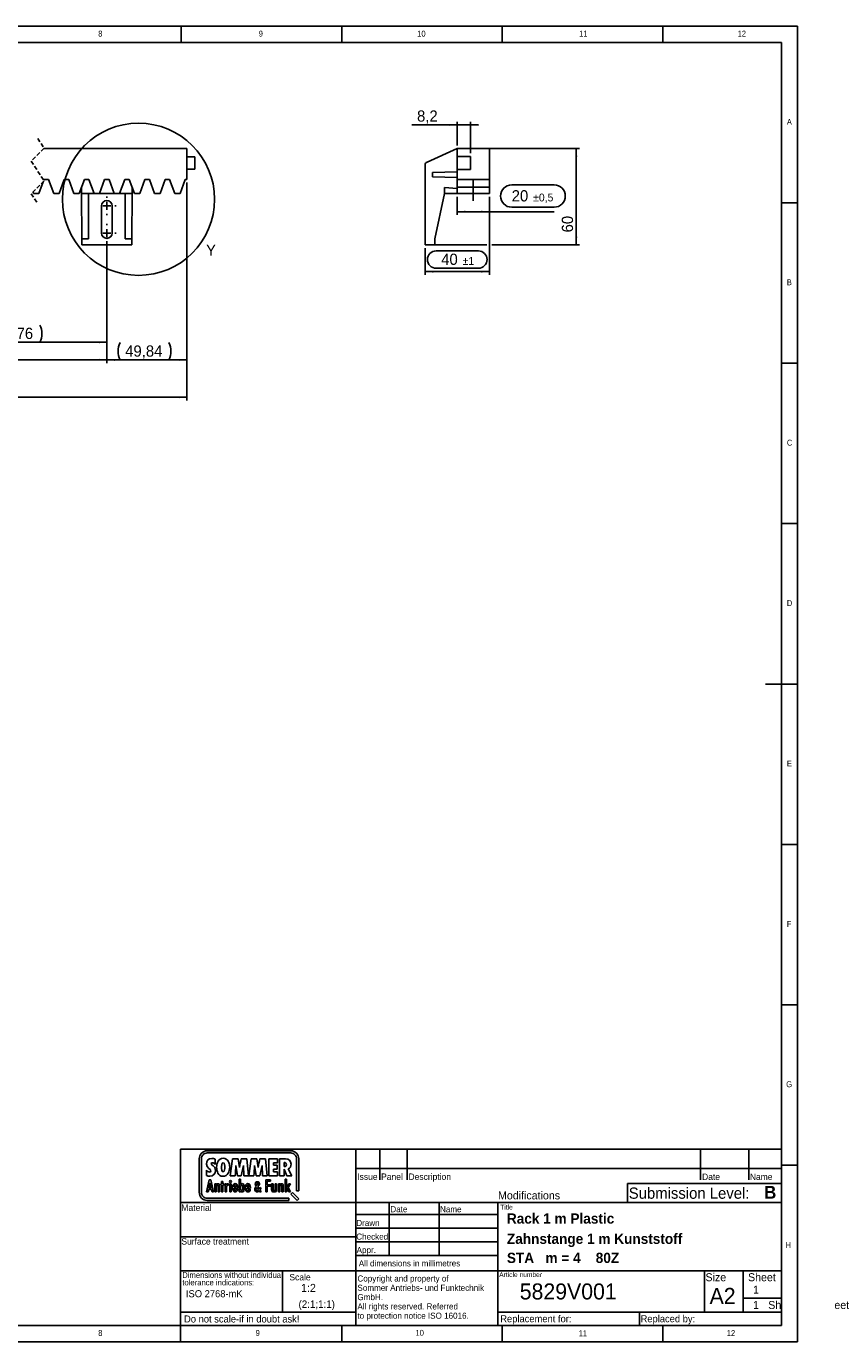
# Model space of a CAD drawing. Extents: x -30 to 603, y 5 to 415.
# Tile 4 of 4: x 349 to 603, y 5 to 415. Entities that reach past the tile are written whole.
import ezdxf

# ---------------------------------------------------------------- set-up
doc = ezdxf.new("R2010")
doc.units = 0
for name, pattern in [('SLD-DURCHGEHEND', [0]), ('SLD-GESTRICHELT', [1.905, 1.27, -0.635]), ('SLD-PUNKTSTRICH', [19.05, 15.24, -1.27, 1.27, -1.27])]:
    doc.linetypes.add(name, pattern=pattern)
doc.layers.get('0').update_dxf_attribs({"linetype": 'CONTINUOUS'})
doc.styles.add('SLDTEXTSTYLE1', font='GOTHIC.TTF', dxfattribs={"width": 0.913})
doc.styles.add('SLDTEXTSTYLE2', font='ARIAL.TTF', dxfattribs={"width": 0.948})
doc.styles.add('SLDTEXTSTYLE3', font='ARIALBD.TTF', dxfattribs={"width": 0.948})
doc.dimstyles.new('SLDDIMSTYLE0', dxfattribs={"dimtxt": 3.5, "dimasz": 2.5, "dimexe": 0, "dimexo": 0.0625, "dimgap": 0.875, "dimtad": 1, "dimlfac": 2, "dimrnd": 1e-09, "dimzin": 12, "dimtxsty": 'SLDTEXTSTYLE2', "dimsah": 1, "dimcen": 0.09, "dimazin": 3, "dimtfac": 1, "dimtofl": 0, "dimtmove": 0, "dimatfit": 3, "dimtolj": 1, "dimtzin": 12})
doc.dimstyles.new('SLDDIMSTYLE1', dxfattribs={"dimtxt": 3.5, "dimasz": 2.5, "dimexe": 0, "dimexo": 0.0625, "dimgap": 0.875, "dimtad": 1, "dimlfac": 2, "dimrnd": 1e-09, "dimzin": 12, "dimtxsty": 'SLDTEXTSTYLE2', "dimsah": 1, "dimcen": 0.09, "dimazin": 3, "dimtol": 1, "dimtm": 1, "dimtfac": 1, "dimtdec": 0, "dimtofl": 0, "dimtmove": 0, "dimatfit": 3, "dimtolj": 1})
doc.dimstyles.new('SLDDIMSTYLE2', dxfattribs={"dimtxt": 3.5, "dimasz": 2.5, "dimexe": 0, "dimexo": 0.0625, "dimgap": 0.875, "dimtad": 1, "dimlfac": 2, "dimrnd": 1e-09, "dimzin": 12, "dimtxsty": 'SLDTEXTSTYLE2', "dimsah": 1, "dimcen": 0.09, "dimazin": 3, "dimtfac": 1, "dimtmove": 0, "dimatfit": 3, "dimtolj": 1, "dimtzin": 12})
doc.dimstyles.new('SLDDIMSTYLE3', dxfattribs={"dimtxt": 3.5, "dimasz": 2.5, "dimexe": 0, "dimexo": 0.0625, "dimgap": 0.875, "dimtad": 1, "dimlfac": 2, "dimrnd": 1e-09, "dimzin": 12, "dimtxsty": 'SLDTEXTSTYLE2', "dimsah": 1, "dimcen": 0.09, "dimazin": 3, "dimtol": 1, "dimtp": 1, "dimtm": 1, "dimtfac": 1, "dimtdec": 1, "dimtofl": 0, "dimtmove": 0, "dimatfit": 3, "dimtolj": 1})
doc.dimstyles.new('SLDDIMSTYLE4', dxfattribs={"dimtxt": 3.5, "dimasz": 2.5, "dimexe": 0, "dimexo": 0.0625, "dimgap": 0.875, "dimtad": 1, "dimlfac": 2, "dimrnd": 1e-09, "dimzin": 12, "dimtxsty": 'SLDTEXTSTYLE2', "dimsah": 1, "dimcen": 0.09, "dimazin": 3, "dimtol": 1, "dimtp": 0.5, "dimtm": 0.5, "dimtfac": 1, "dimtdec": 1, "dimtofl": 0, "dimtmove": 0, "dimatfit": 3, "dimtolj": 1})

# ---------------------------------------------------------------- blocks, each defined once
blk = doc.blocks.new('LOGO_SOMMER')
at = {"color": 7, "linetype": 'SLD-DURCHGEHEND'}
for p, q in [((4.195835, 0), (-4.195835, 0)), ((-5.000005, -0.8204), (-5.000005, -4.17961)), ((-4.779705, -4.17961), (-4.779705, -0.8204)), ((-4.195835, -0.22029), (4.195835, -0.22029)), ((-3.404655, -0.84922), (-3.404655, -1.37862)), ((-1.878455, -2.53293), (-1.672575, -0.79524)), ((-1.672575, -0.79524), (-1.076011, -0.79524)), ((-1.076011, -0.79524), (-0.949565, -1.66776)), ((-0.785345, -0.79524), (-0.204475, -0.79524)), ((-0.204475, -0.79524), (-0.045165, -2.53293)), ((-0.004755, -2.53293), (0.202355, -0.79551)), ((0.202355, -0.79551), (0.795475, -0.79551)), ((0.795475, -0.79551), (0.925375, -1.66804)), ((1.089585, -0.79551), (1.670455, -0.79551)), ((1.670455, -0.79551), (1.829765, -2.5332)), ((1.986335, -2.53293), (1.986335, -0.79524)), ((1.986335, -0.79524), (2.868675, -0.79524)), ((2.456915, -1.20209), (2.456915, -1.45208)), ((2.868675, -1.20209), (2.456915, -1.20209)), ((2.868675, -0.79524), (2.868675, -1.20209)), ((3.066415, -2.53048), (3.066415, -0.79524)), ((3.066415, -0.79524), (3.671785, -0.79524)), ((3.524725, -1.17023), (3.524725, -1.59668)), ((4.779705, -0.8204), (4.779705, -4.02195)), ((4.999995, -4.02195), (4.999995, -0.8204)), ((-4.262475, -2.48888), (-4.262475, -1.95703)), ((-4.262475, -1.95703), (-4.261041, -1.95703)), ((-1.376015, -2.53293), (-1.878455, -2.53293)), ((-1.157885, -2.53293), (-1.317195, -1.46924)), ((-0.777995, -2.53293), (-1.157885, -2.53293)), ((-0.567215, -1.47904), (-0.777995, -2.53293)), ((-0.532905, -2.53293), (-0.567215, -1.47904)), ((-0.045165, -2.53293), (-0.532905, -2.53293)), ((0.497685, -2.53293), (-0.004755, -2.53293)), ((0.717045, -2.5332), (0.557735, -1.46951)), ((1.096935, -2.5332), (0.717045, -2.5332)), ((1.307715, -1.47932), (1.096935, -2.5332)), ((1.342035, -2.5332), (1.307715, -1.47932)), ((1.829765, -2.5332), (1.342035, -2.5332)), ((2.861315, -2.53293), (1.986335, -2.53293)), ((2.454465, -1.84178), (2.454465, -2.12363)), ((2.819655, -1.84178), (2.454465, -1.84178)), ((2.454465, -2.12363), (2.861315, -2.12363)), ((2.456915, -1.45208), (2.819655, -1.45208)), ((2.819655, -1.45208), (2.819655, -1.84178)), ((2.861315, -2.12363), (2.861315, -2.53293)), ((3.527185, -2.53048), (3.066415, -2.53048)), ((3.524725, -1.59668), (3.529635, -1.59668)), ((3.527185, -1.84178), (3.527185, -2.53048)), ((4.301675, -2.53293), (3.794335, -2.53293)), ((3.951185, -1.80256), (4.301675, -2.53293)), ((-4.268855, -4.12656), (-3.986155, -2.9285)), ((-4.048795, -3.89132), (-4.104655, -4.12656)), ((-3.772865, -3.89132), (-4.048795, -3.89132)), ((-3.909985, -3.23768), (-4.018315, -3.75689)), ((-4.018315, -3.75689), (-3.801645, -3.75689)), ((-3.986155, -2.9285), (-3.833805, -2.9285)), ((-3.801645, -3.75689), (-3.909985, -3.23768)), ((-3.833805, -2.9285), (-3.551105, -4.12656)), ((-3.715315, -4.12656), (-3.772865, -3.89132)), ((-3.444455, -3.32169), (-3.297185, -3.32169)), ((-3.444455, -4.12656), (-3.444455, -3.32169)), ((-3.297185, -3.32169), (-3.297185, -3.40235)), ((-3.295495, -3.56702), (-3.295495, -4.12656)), ((-3.099135, -4.12656), (-3.099135, -3.5855)), ((-2.950165, -3.51324), (-2.950165, -4.12656)), ((-2.841835, -3.32169), (-2.760575, -3.32169)), ((-2.841835, -3.43091), (-2.841835, -3.32169)), ((-2.760575, -3.43091), (-2.841835, -3.43091)), ((-2.760575, -3.10325), (-2.611615, -3.10325)), ((-2.760575, -3.32169), (-2.760575, -3.10325)), ((-2.760575, -4.12656), (-2.760575, -3.43091)), ((-2.611615, -3.10325), (-2.611615, -3.32169)), ((-2.611615, -3.32169), (-2.499885, -3.32169)), ((-2.611615, -3.43091), (-2.611615, -4.12656)), ((-2.499885, -3.43091), (-2.611615, -3.43091)), ((-2.499885, -3.32169), (-2.499885, -3.43091)), ((-2.396625, -3.32169), (-2.252745, -3.32169)), ((-2.396625, -4.12656), (-2.396625, -3.32169)), ((-2.252745, -3.32169), (-2.252745, -3.43931)), ((-2.249355, -3.64095), (-2.249355, -4.12656)), ((-2.056375, -3.46283), (-2.081775, -3.46283)), ((-2.056375, -3.30657), (-2.056375, -3.46283)), ((-1.937875, -3.32169), (-1.788915, -3.32169)), ((-1.937875, -4.12656), (-1.937875, -3.32169)), ((-1.788915, -3.32169), (-1.788915, -4.12656)), ((-1.502845, -3.63591), (-1.276005, -3.63591)), ((-1.502845, -3.75185), (-1.502845, -3.77538)), ((-1.132115, -3.75185), (-1.502845, -3.75185)), ((-1.277695, -3.85771), (-1.140585, -3.85771)), ((-1.276005, -3.63591), (-1.276005, -3.61575)), ((-1.140585, -3.85771), (-1.140585, -3.86779)), ((-1.132115, -3.7048), (-1.132115, -3.75185)), ((-0.996685, -2.85456), (-0.847725, -2.85456)), ((-0.996685, -4.12656), (-0.996685, -2.85456)), ((-0.847725, -2.85456), (-0.847725, -3.40066)), ((-0.228165, -3.63591), (-0.001325, -3.63591)), ((-0.228165, -3.75185), (-0.228165, -3.77538)), ((0.142565, -3.75185), (-0.228165, -3.75185)), ((-0.003015, -3.85771), (0.134095, -3.85771)), ((-0.001325, -3.63591), (-0.001325, -3.61575)), ((0.134095, -3.85771), (0.134095, -3.86779)), ((0.142565, -3.7048), (0.142565, -3.75185)), ((0.940305, -3.93635), (0.784125, -3.68409)), ((0.879255, -3.59531), (1.029745, -3.8377)), ((1.029745, -3.8377), (1.124865, -3.70805)), ((1.218575, -3.77429), (1.095055, -3.94199)), ((1.095055, -3.94199), (1.208635, -4.1266)), ((1.124865, -3.70805), (1.218575, -3.77429)), ((1.677755, -2.9285), (2.172045, -2.9285)), ((1.677755, -4.12656), (1.677755, -2.9285)), ((1.840265, -3.073), (1.840265, -3.43091)), ((2.172045, -3.073), (1.840265, -3.073)), ((1.840265, -3.43091), (2.144965, -3.43091)), ((1.840265, -3.57374), (1.840265, -4.12656)), ((2.144965, -3.57374), (1.840265, -3.57374)), ((2.144965, -3.43091), (2.144965, -3.57374)), ((2.172045, -2.9285), (2.172045, -3.073)), ((2.277005, -3.32169), (2.425965, -3.32169)), ((2.277005, -3.88964), (2.277005, -3.32169)), ((2.425965, -3.32169), (2.425965, -3.89804)), ((2.622335, -3.32169), (2.772985, -3.32169)), ((2.622335, -3.89804), (2.622335, -3.32169)), ((2.772985, -3.32169), (2.772985, -3.88964)), ((2.955815, -3.32169), (3.103085, -3.32169)), ((2.955815, -4.12656), (2.955815, -3.32169)), ((3.103085, -3.32169), (3.103085, -3.40235)), ((3.104775, -3.56702), (3.104775, -4.12656)), ((3.301135, -4.12656), (3.301135, -3.5855)), ((3.450105, -3.51324), (3.450105, -4.12656)), ((3.636305, -2.85456), (3.785275, -2.85456)), ((3.636305, -4.12656), (3.636305, -2.85456)), ((3.785275, -2.85456), (3.785275, -3.67959)), ((3.785275, -3.67959), (4.000255, -3.32169)), ((3.785275, -3.70312), (3.785275, -4.12656)), ((4.008725, -4.12656), (3.785275, -3.70312)), ((4.159385, -3.32169), (3.935935, -3.69136)), ((3.935935, -3.69136), (4.169535, -4.12656)), ((4.000255, -3.32169), (4.159385, -3.32169)), ((-4.104655, -4.12656), (-4.268855, -4.12656)), ((4.012505, -4.77972), (-4.195835, -4.77972)), ((-4.195835, -5.00001), (4.012505, -5.00001)), ((-3.551105, -4.12656), (-3.715315, -4.12656)), ((-3.295495, -4.12656), (-3.444455, -4.12656)), ((-2.950165, -4.12656), (-3.099135, -4.12656)), ((-2.611615, -4.12656), (-2.760575, -4.12656)), ((-2.249355, -4.12656), (-2.396625, -4.12656)), ((-1.788915, -4.12656), (-1.937875, -4.12656)), ((-0.847725, -4.12656), (-0.996685, -4.12656)), ((-0.847725, -4.04758), (-0.847725, -4.12656)), ((1.055305, -4.1266), (1.002765, -4.04205)), ((1.208635, -4.1266), (1.055305, -4.1266)), ((1.840265, -4.12656), (1.677755, -4.12656)), ((3.104775, -4.12656), (2.955815, -4.12656)), ((3.450105, -4.12656), (3.301135, -4.12656)), ((3.785275, -4.12656), (3.636305, -4.12656)), ((4.169535, -4.12656), (4.008725, -4.12656)), ((4.012505, -5.00001), (4.012505, -4.77972)), ((4.367475, -4.20337), (4.213635, -4.35722)), ((4.213635, -4.35722), (4.846195, -5.00004)), ((5.000035, -4.8462), (4.367475, -4.20337)), ((4.779705, -4.02195), (4.999995, -4.02195)), ((4.846195, -5.00004), (5.000035, -4.8462))]:
    blk.add_line(p, q, dxfattribs=at)
at = {"color": 8, "linetype": 'CONTINUOUS'}
for points in [[(-4.764725, -0.24219), (-4.618705, -0.09276), (-4.417305, 0), (-4.195835, 0)], [(4.195835, 0), (4.417295, 0), (4.618705, -0.09276), (4.764725, -0.24219)], [(-5.000005, -0.8204), (-5.000005, -0.59544), (-4.909885, -0.39076), (-4.764725, -0.24219)], [(-4.607245, -0.39536), (-4.713645, -0.50424), (-4.779705, -0.65471), (-4.779705, -0.8204)], [(-4.195835, -0.22029), (-4.356065, -0.22029), (-4.501705, -0.28734), (-4.607245, -0.39536)], [(-3.733075, -0.76834), (-4.076205, -0.76834), (-4.267385, -1.00363), (-4.267385, -1.33451)], [(-3.806605, -1.29529), (-3.806605, -1.23647), (-3.737985, -1.19725), (-3.686515, -1.19725)], [(-3.362995, -1.97664), (-3.362995, -1.50362), (-3.806605, -1.47175), (-3.806605, -1.29529)], [(-3.404655, -0.84922), (-3.492885, -0.79285), (-3.627695, -0.76834), (-3.733075, -0.76834)], [(-3.686515, -1.19725), (-3.563965, -1.19725), (-3.475735, -1.29284), (-3.404655, -1.37862)], [(-2.595445, -0.75609), (-3.075825, -0.75609), (-3.252285, -1.24382), (-3.252285, -1.65067)], [(-2.774355, -1.68989), (-2.774355, -1.57715), (-2.754755, -1.20216), (-2.595445, -1.20216)], [(-1.938595, -1.65802), (-1.938595, -1.24137), (-2.100355, -0.75609), (-2.595445, -0.75609)], [(-2.595445, -1.20216), (-2.438585, -1.20216), (-2.421425, -1.54038), (-2.421425, -1.65067)], [(-0.785345, -0.79524), (-0.849065, -1.08445), (-0.900535, -1.3761), (-0.949565, -1.66776)], [(1.089585, -0.79551), (1.025865, -1.08472), (0.974395, -1.37637), (0.925375, -1.66804)], [(3.524725, -1.17023), (3.532085, -1.17023), (3.539435, -1.17023), (3.546795, -1.17023)], [(3.546795, -1.17023), (3.659535, -1.16777), (3.752665, -1.26827), (3.752665, -1.3761)], [(4.223245, -1.3614), (4.223245, -1.02072), (4.017365, -0.79524), (3.671785, -0.79524)], [(4.607245, -0.39536), (4.501705, -0.28734), (4.356065, -0.22029), (4.195835, -0.22029)], [(4.779705, -0.8204), (4.779705, -0.65471), (4.713645, -0.50424), (4.607245, -0.39536)], [(4.764725, -0.24219), (4.909885, -0.39076), (4.999995, -0.59544), (4.999995, -0.8204)], [(-4.267385, -1.33451), (-4.267385, -1.75851), (-3.826215, -1.83694), (-3.826215, -2.02811)], [(-4.262475, -2.48888), (-4.149735, -2.5281), (-4.051695, -2.56241), (-3.931605, -2.56241)], [(-3.958738, -2.145913), (-4.066574, -2.144983), (-4.202953, -2.043324), (-4.261041, -1.95703)], [(-3.826215, -2.02811), (-3.824826, -2.099176), (-3.89503, -2.144667), (-3.958738, -2.145913)], [(-3.931605, -2.56241), (-3.583575, -2.56241), (-3.362995, -2.31977), (-3.362995, -1.97664)], [(-3.252285, -1.65067), (-3.252285, -2.05997), (-3.107685, -2.55996), (-2.612595, -2.55996)], [(-2.602795, -2.11635), (-2.747395, -2.11635), (-2.774355, -1.79282), (-2.774355, -1.68989)], [(-2.612595, -2.55996), (-2.137125, -2.55996), (-1.938595, -2.06488), (-1.938595, -1.65802)], [(-2.421425, -1.65067), (-2.421425, -1.77076), (-2.431225, -2.11635), (-2.602795, -2.11635)], [(-1.376015, -2.53293), (-1.351505, -2.18), (-1.324555, -1.82217), (-1.317195, -1.46924)], [(0.497685, -2.53293), (0.522185, -2.18), (0.550385, -1.82244), (0.557735, -1.46951)], [(3.527185, -1.84178), (3.639925, -2.06236), (3.706095, -2.30255), (3.794335, -2.53293)], [(3.752665, -1.3761), (3.752665, -1.5109), (3.661985, -1.59668), (3.529635, -1.59668)], [(3.951185, -1.80256), (4.142365, -1.80256), (4.223245, -1.51336), (4.223245, -1.3614)], [(-3.126215, -3.31329), (-3.202395, -3.31329), (-3.258255, -3.34353), (-3.297185, -3.40235)], [(-3.295495, -3.56702), (-3.295495, -3.48636), (-3.261645, -3.44435), (-3.195625, -3.44435)], [(-3.195625, -3.44435), (-3.116055, -3.44435), (-3.099135, -3.48972), (-3.099135, -3.5855)], [(-2.950165, -3.51324), (-2.950165, -3.37882), (-3.006025, -3.31329), (-3.126215, -3.31329)], [(-2.056375, -3.30657), (-2.146095, -3.31161), (-2.210425, -3.35026), (-2.252745, -3.43931)], [(-2.249355, -3.64095), (-2.249355, -3.51829), (-2.196875, -3.46283), (-2.081775, -3.46283)], [(-1.863395, -2.98563), (-1.917565, -2.98563), (-1.958195, -3.02763), (-1.958195, -3.08141)], [(-1.958195, -3.08141), (-1.958195, -3.13517), (-1.917565, -3.1755), (-1.863395, -3.1755)], [(-1.768595, -3.08141), (-1.768595, -3.02763), (-1.810915, -2.98563), (-1.863395, -2.98563)], [(-1.863395, -3.1755), (-1.810915, -3.1755), (-1.768595, -3.1335), (-1.768595, -3.08141)], [(-1.389425, -3.30657), (-1.560395, -3.30657), (-1.643345, -3.44267), (-1.643345, -3.71992)], [(-1.643345, -3.71992), (-1.643345, -4.00726), (-1.567165, -4.14196), (-1.380955, -4.14196)], [(-1.502845, -3.63591), (-1.502845, -3.49812), (-1.462215, -3.42755), (-1.387735, -3.42755)], [(-1.382655, -4.01566), (-1.468985, -4.01566), (-1.502845, -3.93836), (-1.502845, -3.77538)], [(-1.132115, -3.7048), (-1.132115, -3.42923), (-1.203215, -3.30657), (-1.389425, -3.30657)], [(-1.387735, -3.42755), (-1.306475, -3.42755), (-1.276005, -3.48804), (-1.276005, -3.61575)], [(-1.277695, -3.85771), (-1.281085, -3.96357), (-1.314935, -4.01566), (-1.382655, -4.01566)], [(-1.380955, -4.14196), (-1.233685, -4.14196), (-1.140585, -4.03919), (-1.140585, -3.86779)], [(-0.852795, -3.72496), (-0.852795, -3.53845), (-0.829095, -3.44603), (-0.741075, -3.44603)], [(-0.741075, -4.0039), (-0.829095, -4.0039), (-0.852795, -3.91148), (-0.852795, -3.72496)], [(-0.686905, -3.30825), (-0.756315, -3.30825), (-0.807095, -3.33681), (-0.847725, -3.40066)], [(-0.741075, -3.44603), (-0.653045, -3.44603), (-0.629355, -3.53677), (-0.629355, -3.72496)], [(-0.629355, -3.72496), (-0.629355, -3.91316), (-0.653045, -4.0039), (-0.741075, -4.0039)], [(-0.478695, -3.72496), (-0.478695, -3.44603), (-0.541325, -3.30825), (-0.686905, -3.30825)], [(-0.686905, -4.14196), (-0.541325, -4.14196), (-0.478695, -4.0039), (-0.478695, -3.72496)], [(-0.114745, -3.30657), (-0.285715, -3.30657), (-0.368665, -3.44267), (-0.368665, -3.71992)], [(-0.368665, -3.71992), (-0.368665, -4.00726), (-0.292485, -4.14196), (-0.106275, -4.14196)], [(-0.228165, -3.63591), (-0.228165, -3.49812), (-0.187535, -3.42755), (-0.113055, -3.42755)], [(-0.107975, -4.01566), (-0.194305, -4.01566), (-0.228165, -3.93836), (-0.228165, -3.77538)], [(0.142565, -3.7048), (0.142565, -3.42923), (0.071465, -3.30657), (-0.114745, -3.30657)], [(-0.113055, -3.42755), (-0.031795, -3.42755), (-0.001325, -3.48804), (-0.001325, -3.61575)], [(-0.003015, -3.85771), (-0.006405, -3.96357), (-0.040255, -4.01566), (-0.107975, -4.01566)], [(-0.106275, -4.14196), (0.040995, -4.14196), (0.134095, -4.03919), (0.134095, -3.86779)], [(0.721665, -3.5798), (0.623695, -3.67845), (0.575425, -3.76724), (0.575425, -3.86589)], [(0.575425, -3.86589), (0.575425, -4.02373), (0.673385, -4.13812), (0.805425, -4.13812)], [(0.842335, -3.10769), (0.715985, -3.10769), (0.635055, -3.19225), (0.635055, -3.31768)], [(0.635055, -3.31768), (0.635055, -3.39237), (0.662035, -3.48397), (0.721665, -3.5798)], [(0.700365, -3.86166), (0.700365, -3.80106), (0.727335, -3.74469), (0.784125, -3.68409)], [(0.821045, -4.01245), (0.752895, -4.01245), (0.700365, -3.95186), (0.700365, -3.86166)], [(0.758575, -3.31486), (0.758575, -3.25144), (0.792645, -3.2148), (0.845175, -3.2148)], [(0.816785, -3.49384), (0.781295, -3.42619), (0.758575, -3.37123), (0.758575, -3.31486)], [(0.930365, -3.30217), (0.930365, -3.36418), (0.892025, -3.42196), (0.816785, -3.49384)], [(0.940305, -3.93635), (0.901965, -3.98709), (0.863635, -4.01245), (0.821045, -4.01245)], [(1.053885, -3.30781), (1.053885, -3.19507), (0.963015, -3.10769), (0.842335, -3.10769)], [(0.845175, -3.2148), (0.896285, -3.2148), (0.930365, -3.24862), (0.930365, -3.30217)], [(0.879255, -3.59531), (0.994255, -3.49102), (1.053885, -3.39941), (1.053885, -3.30781)], [(2.277005, -3.88964), (2.277005, -4.06607), (2.349795, -4.14196), (2.524155, -4.14196)], [(2.524155, -4.01062), (2.459825, -4.01062), (2.425965, -3.97197), (2.425965, -3.89804)], [(2.524155, -4.14196), (2.698505, -4.14196), (2.772985, -4.06607), (2.772985, -3.88964)], [(2.622335, -3.89804), (2.622335, -3.97197), (2.588475, -4.01062), (2.524155, -4.01062)], [(3.274055, -3.31329), (3.197875, -3.31329), (3.142015, -3.34353), (3.103085, -3.40235)], [(3.104775, -3.56702), (3.104775, -3.48636), (3.138625, -3.44435), (3.204645, -3.44435)], [(3.204645, -3.44435), (3.284215, -3.44435), (3.301135, -3.48972), (3.301135, -3.5855)], [(3.450105, -3.51324), (3.450105, -3.37882), (3.394245, -3.31329), (3.274055, -3.31329)], [(-4.764725, -4.75781), (-4.909885, -4.60925), (-5.000005, -4.40457), (-5.000005, -4.17961)], [(-4.779705, -4.17961), (-4.779705, -4.3453), (-4.713645, -4.49577), (-4.607245, -4.60465)], [(-4.195835, -5.00001), (-4.417305, -5.00001), (-4.618705, -4.90725), (-4.764725, -4.75781)], [(-4.607245, -4.60465), (-4.501705, -4.71267), (-4.356065, -4.77972), (-4.195835, -4.77972)], [(-0.847725, -4.04758), (-0.807095, -4.11144), (-0.756315, -4.14196), (-0.686905, -4.14196)], [(0.805425, -4.13812), (0.876405, -4.13812), (0.940305, -4.10687), (1.002765, -4.04205)]]:
    blk.add_open_spline(points, degree=3, dxfattribs=at)
blk = doc.blocks.new('BLOCK1')
at = {"color": 7, "linetype": 'CONTINUOUS'}
blk.add_blockref('LOGO_SOMMER', (-0.000015, 2.50002), dxfattribs=at)
blk = doc.blocks.new('BLOCK-LOGO_SOMMER2')
at = {"color": 7, "linetype": 'CONTINUOUS'}
blk.add_blockref('BLOCK1', (-1.24292, 2.01016), dxfattribs=at)
blk = doc.blocks.new('SOMMER_LOGO3')
at = {"color": 7, "linetype": 'CONTINUOUS', "xscale": 3.1, "yscale": 3.1, "zscale": 3.1}
blk.add_blockref('BLOCK-LOGO_SOMMER2', (12.71, -39.15), dxfattribs=at)
blk = doc.blocks.new('SW_NOTE_0')
at = {"color": 0, "linetype": 'CONTINUOUS', "char_height": 1.8, "attachment_point": 1, "style": 'SLDTEXTSTYLE2'}
for s, insert in [('tolerance indications:', (0, 0)), ('Dimensions without individual', (0, 2.32))]:
    blk.add_mtext(s, dxfattribs=dict(at, insert=insert))
blk = doc.blocks.new('SW_NOTE_0_1')
at = {"color": 0, "linetype": 'CONTINUOUS', "char_height": 1.9, "attachment_point": 1, "style": 'SLDTEXTSTYLE2'}
for s, insert in [('Copyright and property of', (0, 2.45)), ('Sommer Antriebs- und Funktechnik', (0, -0.45)), ('GmbH.', (0, -3.35)), ('All rights reserved. Referred', (0, -6.25)), ('to protection notice ISO 16016. ', (0, -9.15))]:
    blk.add_mtext(s, dxfattribs=dict(at, insert=insert))
blk = doc.blocks.new('_D_5')
at = {"color": 7, "linetype": 'SLD-DURCHGEHEND'}
for p, q in [((50.44, 366.29), (50.44, 310.06)), ((373.86, 347.54), (373.86, 310.06)), ((50.44, 311.06), (373.86, 311.06))]:
    blk.add_line(p, q, dxfattribs=at)
for points in [[(50.44, 311.06), (52.94, 310.75), (52.94, 311.37)], [(373.86, 311.06), (371.36, 311.37), (371.36, 310.75)]]:
    blk.add_solid(points, dxfattribs=at)
at = {"color": 7, "linetype": 'SLD-DURCHGEHEND', "insert": (204.8, 315.57), "char_height": 3.5, "attachment_point": 1, "style": 'SLDTEXTSTYLE2'}
blk.add_mtext('967,16', dxfattribs=at)
blk = doc.blocks.new('_D_8')
at = {"color": 7, "linetype": 'SLD-DURCHGEHEND'}
for p, q in [((50.44, 366.29), (50.44, 298.39)), ((398.78, 366.29), (398.78, 298.39)), ((215.29, 308.41), (233.93, 308.41)), ((50.44, 299.39), (398.78, 299.39)), ((215.29, 300.89), (233.93, 300.89))]:
    blk.add_line(p, q, dxfattribs=at)
for centre, start, end in [((215.29, 304.65), 90, 270), ((233.93, 304.65), 270, 90)]:
    blk.add_arc(centre, 3.76, start, end, dxfattribs=at)
for points in [[(50.44, 299.39), (52.94, 299.08), (52.94, 299.7)], [(398.78, 299.39), (396.28, 299.7), (396.28, 299.08)]]:
    blk.add_solid(points, dxfattribs=at)
at = {"color": 7, "linetype": 'SLD-DURCHGEHEND', "attachment_point": 1, "style": 'SLDTEXTSTYLE2'}
for s, insert, char_height in [('0', (230.47, 308.11), 2.45), ('1017', (216.88, 305.4), 3.5), ('1', (230.47, 304.35), 2.45), ('-', (228.93, 304.35), 2.45)]:
    blk.add_mtext(s, dxfattribs=dict(at, insert=insert, char_height=char_height))
blk = doc.blocks.new('_D_14')
at = {"color": 7, "linetype": 'SLD-DURCHGEHEND'}
for p, q in [((313.97, 346.64), (313.97, 315.52)), ((373.86, 346.64), (373.86, 315.52)), ((373.86, 316.52), (313.97, 316.52))]:
    blk.add_line(p, q, dxfattribs=at)
for centre, start, end in [((340.51, 319.21), 153.4349, 206.5651), ((347.64, 319.21), 333.4349, 26.5651)]:
    blk.add_arc(centre, 6, start, end, dxfattribs=at)
for points in [[(313.97, 316.52), (316.47, 316.21), (316.47, 316.83)], [(373.86, 316.52), (371.36, 316.83), (371.36, 316.21)]]:
    blk.add_solid(points, dxfattribs=at)
at = {"color": 7, "linetype": 'SLD-DURCHGEHEND', "insert": (336.72, 321.04), "char_height": 3.5, "attachment_point": 1, "style": 'SLDTEXTSTYLE2'}
blk.add_mtext('238,76', dxfattribs=at)
blk = doc.blocks.new('_D_15')
at = {"color": 7, "linetype": 'SLD-DURCHGEHEND'}
for p, q in [((398.78, 366.29), (398.78, 310.02)), ((373.86, 346.64), (373.86, 310.02)), ((373.86, 311.02), (398.78, 311.02))]:
    blk.add_line(p, q, dxfattribs=at)
for centre, start, end in [((383.35, 313.71), 153.4349, 206.5651), ((387.81, 313.71), 333.4349, 26.5651)]:
    blk.add_arc(centre, 6, start, end, dxfattribs=at)
for points in [[(373.86, 311.02), (376.36, 310.71), (376.36, 311.33)], [(398.78, 311.02), (396.28, 311.33), (396.28, 310.71)]]:
    blk.add_solid(points, dxfattribs=at)
at = {"color": 7, "linetype": 'SLD-DURCHGEHEND', "insert": (379.56, 315.53), "char_height": 3.5, "attachment_point": 1, "style": 'SLDTEXTSTYLE2'}
blk.add_mtext('49,84', dxfattribs=at)
blk = doc.blocks.new('SW_CENTERMARKSYMBOL_8')
at = {"color": 0, "linetype": 'SLD-DURCHGEHEND'}
for p, q in [((-2.5, 0), (-2.9, 0)), ((0, 0), (-1.25, 0)), ((0, 2.5), (0, 2.9)), ((0, 0), (0, 1.25)), ((0, 0), (0, -1.25)), ((0, 0), (1.25, 0)), ((298.51, 0), (297.26, 0)), ((298.51, 2.5), (298.51, 2.9)), ((298.51, 0), (298.51, 1.25)), ((298.51, 0), (298.51, -1.25)), ((298.51, 0), (299.76, 0)), ((301.01, 0), (301.41, 0)), ((0, -2.5), (0, -2.9)), ((298.51, -2.5), (298.51, -2.9))]:
    blk.add_line(p, q, dxfattribs=at)
blk = doc.blocks.new('SW_CENTERMARKSYMBOL_9')
at = {"color": 0, "linetype": 'SLD-DURCHGEHEND'}
for p, q in [((-2.5, 0), (-2.9, 0)), ((0, 0), (-1.25, 0)), ((0, 2.5), (0, 2.9)), ((0, 0), (0, 1.25)), ((0, 0), (0, -1.25)), ((0, 0), (1.25, 0)), ((298.51, 0), (297.26, 0)), ((298.51, 2.5), (298.51, 2.9)), ((298.51, 0), (298.51, 1.25)), ((298.51, 0), (298.51, -1.25)), ((298.51, 0), (299.76, 0)), ((301.01, 0), (301.41, 0)), ((0, -2.5), (0, -2.9)), ((298.51, -2.5), (298.51, -2.9))]:
    blk.add_line(p, q, dxfattribs=at)
blk = doc.blocks.new('_D_16')
at = {"color": 7, "linetype": 'SLD-DURCHGEHEND'}
for p, q in [((483, 384.27), (468.89, 384.27)), ((483, 377.89), (483, 385.27)), ((483, 384.27), (487.1, 384.27)), ((487.1, 375.47), (487.1, 385.27)), ((487.1, 384.27), (489.6, 384.27))]:
    blk.add_line(p, q, dxfattribs=at)
for points in [[(483, 384.27), (480.5, 384.58), (480.5, 383.96)], [(487.1, 384.27), (489.6, 383.96), (489.6, 384.58)]]:
    blk.add_solid(points, dxfattribs=at)
at = {"color": 7, "linetype": 'SLD-DURCHGEHEND', "insert": (470.47, 388.78), "char_height": 3.5, "attachment_point": 1, "style": 'SLDTEXTSTYLE2'}
blk.add_mtext('8,2', dxfattribs=at)
blk = doc.blocks.new('_D_17')
at = {"color": 7, "linetype": 'SLD-DURCHGEHEND'}
for p, q in [((493, 361.89), (493, 337.54)), ((473, 345.89), (473, 337.54)), ((476.41, 344.99), (489.58, 344.99)), ((473, 338.54), (493, 338.54)), ((476.41, 339.62), (489.58, 339.62))]:
    blk.add_line(p, q, dxfattribs=at)
for centre, start, end in [((476.41, 342.3), 90, 270), ((489.58, 342.3), 270, 90)]:
    blk.add_arc(centre, 2.69, start, end, dxfattribs=at)
for points in [[(473, 338.54), (475.5, 338.23), (475.5, 338.85)], [(493, 338.54), (490.5, 338.85), (490.5, 338.23)]]:
    blk.add_solid(points, dxfattribs=at)
at = {"color": 7, "linetype": 'SLD-DURCHGEHEND', "attachment_point": 1, "style": 'SLDTEXTSTYLE2'}
for s, insert, char_height in [('40', (478, 344.13), 3.5), ('±1', (484.68, 343.08), 2.45)]:
    blk.add_mtext(s, dxfattribs=dict(at, insert=insert, char_height=char_height))
blk = doc.blocks.new('_D_18')
at = {"color": 7, "linetype": 'SLD-DURCHGEHEND'}
for p, q in [((484, 376.89), (486.33, 376.89)), ((487.86, 376.89), (521.07, 376.89)), ((520.07, 376.89), (520.07, 346.89)), ((474, 346.89), (492.23, 346.89)), ((493.76, 346.89), (521.07, 346.89))]:
    blk.add_line(p, q, dxfattribs=at)
for points in [[(520.07, 376.89), (519.76, 374.39), (520.38, 374.39)], [(520.07, 346.89), (520.38, 349.39), (519.76, 349.39)]]:
    blk.add_solid(points, dxfattribs=at)
at = {"color": 7, "linetype": 'SLD-DURCHGEHEND', "insert": (515.56, 350.76), "char_height": 3.5, "attachment_point": 1, "rotation": 90, "style": 'SLDTEXTSTYLE2'}
blk.add_mtext('60', dxfattribs=at)
blk = doc.blocks.new('_D_19')
at = {"color": 7, "linetype": 'SLD-DURCHGEHEND'}
for p, q in [((499.95, 365.58), (513.17, 365.58)), ((483, 361.89), (483, 356.21)), ((493, 361.89), (493, 356.21)), ((483, 357.21), (493, 357.21)), ((493, 357.21), (513.17, 357.21)), ((513.17, 358.61), (499.95, 358.61))]:
    blk.add_line(p, q, dxfattribs=at)
for centre, start, end in [((499.95, 362.1), 90, 270), ((513.17, 362.1), 270, 90)]:
    blk.add_arc(centre, 3.49, start, end, dxfattribs=at)
for points in [[(483, 357.21), (485.5, 356.9), (485.5, 357.52)], [(493, 357.21), (490.5, 357.52), (490.5, 356.9)]]:
    blk.add_solid(points, dxfattribs=at)
at = {"color": 7, "linetype": 'SLD-DURCHGEHEND', "attachment_point": 1, "style": 'SLDTEXTSTYLE2'}
for s, insert, char_height in [('20', (499.95, 363.92), 3.5), ('±0,5', (506.64, 362.87), 2.45)]:
    blk.add_mtext(s, dxfattribs=dict(at, insert=insert, char_height=char_height))

msp = doc.modelspace()

# ---------------------------------------------------------------- linework, layer by layer
at = {"color": 7, "linetype": 'SLD-DURCHGEHEND'}
for p, q in [((589, 415), (5, 415)), ((397, 415), (397, 410)), ((447, 410), (447, 415)), ((497, 415), (497, 410)), ((547, 410), (547, 415)), ((589, 5), (589, 415)), ((584.0035, 410), (10, 410)), ((584.0035, 10), (584.0035, 410)), ((398.7821, 376.893), (354.2395, 376.893)), ((398.7821, 376.893), (398.7821, 367.293)), ((401.2821, 374.268), (398.7821, 374.268)), ((401.2821, 370.518), (401.2821, 374.268)), ((473.5892, 372.7049), (482.9959, 376.893)), ((482.9959, 374.468), (482.9959, 376.893)), ((482.9959, 376.893), (492.9959, 376.893)), ((487.0959, 374.468), (482.9959, 374.468)), ((482.9959, 374.468), (482.9959, 370.318)), ((487.0959, 370.318), (487.0959, 374.468)), ((492.9959, 376.893), (492.9959, 367.293)), ((401.2821, 370.518), (398.7821, 370.518)), ((472.9959, 346.893), (472.9959, 371.7913)), ((475.3064, 369.4417), (482.9959, 369.643)), ((475.3064, 368.0944), (475.3064, 369.4417)), ((487.0959, 370.318), (482.9959, 370.318)), ((482.9959, 367.293), (482.9959, 370.318)), ((354.03, 366.5086), (352.7141, 362.893)), ((354.3156, 367.293), (354.2061, 366.9922)), ((355.71, 367.293), (354.3156, 367.293)), ((357.3115, 362.893), (355.71, 367.293)), ((360.5987, 367.293), (358.9973, 362.893)), ((361.9932, 367.293), (360.5987, 367.293)), ((363.5947, 362.893), (361.9932, 367.293)), ((366.8819, 367.293), (365.2805, 362.893)), ((368.2764, 367.293), (366.8819, 367.293)), ((369.8778, 362.893), (368.2764, 367.293)), ((373.1651, 367.293), (371.5636, 362.893)), ((374.5596, 367.293), (373.1651, 367.293)), ((376.161, 362.893), (374.5596, 367.293)), ((379.4483, 367.293), (377.8468, 362.893)), ((380.8427, 367.293), (379.4483, 367.293)), ((382.4442, 362.893), (380.8427, 367.293)), ((385.7315, 367.293), (384.13, 362.893)), ((387.1259, 367.293), (385.7315, 367.293)), ((388.7274, 362.893), (387.1259, 367.293)), ((392.0147, 367.293), (390.4132, 362.893)), ((393.4091, 367.293), (392.0147, 367.293)), ((395.0106, 362.893), (393.4091, 367.293)), ((398.2979, 367.293), (396.6964, 362.893)), ((398.7821, 367.293), (398.2979, 367.293)), ((475.3064, 368.0944), (482.9959, 367.893)), ((482.9959, 367.293), (492.9959, 367.293)), ((482.9959, 362.893), (482.9959, 367.293)), ((492.9959, 362.893), (492.9959, 367.293)), ((351.0283, 362.893), (350.8645, 363.343)), ((352.7141, 362.893), (351.0283, 362.893)), ((358.9973, 362.893), (357.3115, 362.893)), ((365.2805, 362.893), (363.5947, 362.893)), ((365.9527, 364.74), (365.9527, 362.893)), ((365.9527, 362.893), (368.1098, 362.893)), ((366.0313, 348.7791), (365.9527, 362.893)), ((368.1098, 348.7791), (368.1098, 362.893)), ((368.1098, 362.893), (369.8778, 362.893)), ((371.5636, 362.893), (369.8778, 362.893)), ((371.5636, 362.893), (376.161, 362.893)), ((377.8468, 362.893), (376.161, 362.893)), ((377.8468, 362.893), (379.6098, 362.893)), ((379.6098, 348.7791), (379.6098, 362.893)), ((381.767, 362.893), (379.6098, 362.893)), ((381.6884, 348.7791), (381.767, 362.893)), ((381.767, 362.893), (381.767, 364.7538)), ((384.13, 362.893), (382.4442, 362.893)), ((390.4132, 362.893), (388.7274, 362.893)), ((396.6964, 362.893), (395.0106, 362.893)), ((475.9959, 348.7791), (478.9959, 362.893)), ((478.9959, 364.7469), (478.9959, 362.893)), ((478.9959, 364.7469), (482.9959, 364.4591)), ((478.9959, 362.893), (482.9959, 362.893)), ((482.9959, 362.893), (492.9959, 362.893)), ((372.2098, 350.543), (372.2098, 359.043)), ((375.5098, 359.043), (375.5098, 350.543)), ((584, 360), (589, 360)), ((368.1098, 348.7791), (366.0313, 348.7791)), ((366.0313, 346.893), (366.0313, 348.7791)), ((381.6884, 348.7791), (379.6098, 348.7791)), ((381.6884, 348.7791), (381.6884, 346.893)), ((475.9959, 346.893), (475.9959, 348.7791)), ((381.6884, 346.893), (366.0313, 346.893)), ((475.9959, 346.893), (472.9959, 346.893)), ((589, 310), (584, 310)), ((584, 260), (589, 260)), ((589, 210), (579, 210)), ((584, 160), (589, 160)), ((589, 110), (584, 110)), ((396.8035, 65), (584.0035, 65)), ((396.8035, 65), (396.8035, 10.0966)), ((451.4035, 10), (451.4035, 65)), ((458.9035, 55.4094), (458.9035, 65)), ((467.4035, 55.4094), (467.4035, 65)), ((558.8035, 55.4094), (558.8035, 65)), ((573.8035, 55.4094), (573.8035, 65)), ((584.0035, 59), (451.4035, 59)), ((584, 60), (589, 60)), ((584, 60), (584.0035, 60)), ((584.0035, 54.3466), (536.0035, 54.3466)), ((536.0035, 54.3466), (536.0035, 48.3466)), ((584.0035, 56.3157), (584.0035, 55.4094)), ((584.0035, 48.3466), (396.8035, 48.3466)), ((461.8035, 31.8966), (461.8035, 48.3466)), ((477.4035, 48.3466), (477.4035, 31.8966)), ((495.6035, 48.3466), (495.6035, 10)), ((495.6035, 44.6466), (451.4035, 44.6466)), ((451.4035, 37.7166), (396.8035, 37.7166)), ((495.6035, 40.3966), (451.4035, 40.3966)), ((495.6035, 36.1466), (451.4035, 36.1466)), ((495.6035, 31.8966), (451.4035, 31.8966)), ((396.8035, 27.0966), (583.7031, 27.0966)), ((428.6035, 27.0966), (428.6035, 14.25)), ((560.0035, 27.0966), (560.0035, 14.3466)), ((572.0035, 14.3466), (572.0035, 27.0966)), ((583.7031, 27.0966), (584.0035, 27.0966)), ((584.0035, 18.5966), (572.0035, 18.5966)), ((396.8035, 14.25), (451.4035, 14.25)), ((495.6035, 14.25), (583.7031, 14.25)), ((539.7535, 10.0966), (539.7535, 14.25)), ((583.7031, 14.25), (584.0035, 14.25)), ((10, 10), (584.0035, 10)), ((396.8035, 10.0966), (396.8035, 5)), ((447, 10), (447, 5)), ((497, 10), (497, 5)), ((539.7535, 10.0966), (539.7535, 10)), ((547, 10), (547, 5)), ((5, 5), (589, 5))]:
    msp.add_line(p, q, dxfattribs=at)
at = {"color": 7, "linetype": 'SLD-GESTRICHELT'}
for p, q in [((352.327, 380.068), (354.327, 376.9805)), ((354.327, 376.9805), (350.327, 372.9805)), ((350.327, 372.9805), (354.327, 366.8055)), ((354.327, 366.8055), (350.327, 362.8055)), ((350.327, 362.8055), (352.327, 359.718))]:
    msp.add_line(p, q, dxfattribs=at)
at = {"color": 7, "linetype": 'SLD-PUNKTSTRICH'}
for p, q in [((487.9959, 367.293), (487.9959, 360.6322)), ((492.9959, 364.893), (482.9959, 364.893))]:
    msp.add_line(p, q, dxfattribs=at)
at = {"color": 7, "linetype": 'SLD-DURCHGEHEND'}
msp.add_circle((383.7088, 361.0758), 23.7124, dxfattribs=at)
for centre, radius, start, end in [((473.9959, 371.7913), 1, 114, 180), ((373.8598, 359.043), 1.65, 0.000183, 179.999817), ((373.8598, 350.543), 1.65, 180.000187, 359.999813)]:
    msp.add_arc(centre, radius, start, end, dxfattribs=at)

# ---------------------------------------------------------------- block references
for name, p in [('SW_CENTERMARKSYMBOL_8', (75.3457, 359.043)), ('SW_CENTERMARKSYMBOL_9', (75.3457, 350.543))]:
    msp.add_blockref(name, p, dxfattribs=at)
at = {"color": 7, "linetype": 'CONTINUOUS'}
for name, p in [('SOMMER_LOGO3', (409.2729, 89.6801)), ('SW_NOTE_0', (397.3582, 24.355)), ('SW_NOTE_0_1', (451.9096, 23.1992))]:
    msp.add_blockref(name, p, dxfattribs=at)

# ---------------------------------------------------------------- texts
at = {"color": 7, "linetype": 'CONTINUOUS', "attachment_point": 1}
for s, insert, char_height, style in [('8', (371.1667, 413.6463), 1.8521, 'SLDTEXTSTYLE1'), ('9', (421.1667, 413.6463), 1.8521, 'SLDTEXTSTYLE1'), ('10', (470.5417, 413.6463), 1.85208, 'SLDTEXTSTYLE1'), ('11', (520.966, 413.6463), 1.85208, 'SLDTEXTSTYLE1'), ('12', (570.3333, 413.6463), 1.85208, 'SLDTEXTSTYLE1'), ('A', (585.6667, 386.1463), 1.8521, 'SLDTEXTSTYLE1'), ('B', (585.6667, 336.1463), 1.8521, 'SLDTEXTSTYLE1'), ('C', (585.6667, 286.1463), 1.8521, 'SLDTEXTSTYLE1'), ('D', (585.6667, 236.1463), 1.8521, 'SLDTEXTSTYLE1'), ('E', (585.6667, 186.1463), 1.8521, 'SLDTEXTSTYLE1'), ('F', (585.6667, 136.1463), 1.8521, 'SLDTEXTSTYLE1'), ('G', (585.4683, 86.1763), 1.8521, 'SLDTEXTSTYLE1'), ('Issue', (451.8506, 57.4334), 2, 'SLDTEXTSTYLE2'), ('Panel', (459.2746, 57.4334), 2, 'SLDTEXTSTYLE2'), ('Description', (467.8088, 57.4334), 2, 'SLDTEXTSTYLE2'), ('Date', (559.2533, 57.4124), 2, 'SLDTEXTSTYLE2'), ('Name', (574.1282, 57.4124), 2, 'SLDTEXTSTYLE2'), ('Submission Level:', (536.4139, 53.0569), 3.5, 'SLDTEXTSTYLE2'), ('B', (578.5625, 53.5667), 4, 'SLDTEXTSTYLE3'), ('Modifications', (495.7022, 51.8506), 2.5, 'SLDTEXTSTYLE2'), ('Material', (397.0696, 47.7762), 2, 'SLDTEXTSTYLE2'), ('Date', (462.1632, 47.2501), 1.9, 'SLDTEXTSTYLE2'), ('Name', (477.6257, 47.2501), 1.9, 'SLDTEXTSTYLE2'), ('Title', (496.3938, 47.7005), 1.5, 'SLDTEXTSTYLE2'), ('Rack 1 m Plastic ', (498.4624, 44.9984), 3.2, 'SLDTEXTSTYLE3'), ('Drawn', (451.5481, 42.9738), 1.9, 'SLDTEXTSTYLE2'), ('Surface treatment', (397.0696, 37.261), 2, 'SLDTEXTSTYLE2'), ('Checked', (451.5481, 38.71), 1.9, 'SLDTEXTSTYLE2'), ('Zahnstange 1 m Kunststoff  ', (498.4624, 38.6893), 3.2, 'SLDTEXTSTYLE3'), ('Appr.', (451.6652, 34.5354), 1.9, 'SLDTEXTSTYLE2'), ('H', (585.2596, 36.0391), 1.8521, 'SLDTEXTSTYLE1'), ('All dimensions in millimetres', (452.3349, 30.3731), 1.9, 'SLDTEXTSTYLE2'), ('STA   m = 4    80Z      ', (498.4624, 32.7272), 3.2, 'SLDTEXTSTYLE3'), ('Scale', (430.7095, 26.1005), 2, 'SLDTEXTSTYLE2'), ('Article number', (496.0721, 26.6525), 1.5, 'SLDTEXTSTYLE2'), ('Size', (560.318, 26.3422), 2.5, 'SLDTEXTSTYLE2'), ('Sheet', (573.5673, 26.3422), 2.5, 'SLDTEXTSTYLE2'), ('ISO 2768-mK', (398.4895, 21.0572), 2.2, 'SLDTEXTSTYLE2'), ('1:2', (434.3557, 23.0167), 2.5, 'SLDTEXTSTYLE2'), (' 5829V001', (500.6276, 23.1569), 5, 'SLDTEXTSTYLE2'), ('A2', (561.6017, 21.7686), 5, 'SLDTEXTSTYLE2'), ('1', (575.1383, 22.4673), 2.5, 'SLDTEXTSTYLE2'), ('     (2:1;1:1)', (429.3282, 17.8517), 2.3, 'SLDTEXTSTYLE2'), ('1', (575.1383, 17.6857), 2.5, 'SLDTEXTSTYLE2'), ('Sh                  eet', (579.8663, 17.6857), 2.5, 'SLDTEXTSTYLE2'), ('Do not scale-if in doubt ask!', (397.9058, 13.1824), 2.2, 'SLDTEXTSTYLE2'), ('Replacement for:', (496.3938, 13.2562), 2.2, 'SLDTEXTSTYLE2'), ('Replaced by:', (540.1032, 13.2562), 2.2, 'SLDTEXTSTYLE2'), ('8', (371.1667, 8.6463), 1.8521, 'SLDTEXTSTYLE1'), ('9', (420.2089, 8.6497), 1.8521, 'SLDTEXTSTYLE1'), ('10', (470.0104, 8.6835), 1.85208, 'SLDTEXTSTYLE1'), ('11', (520.8298, 8.5598), 1.85208, 'SLDTEXTSTYLE1'), ('12', (566.9577, 8.6216), 1.85208, 'SLDTEXTSTYLE1')]:
    msp.add_mtext(s, dxfattribs=dict(at, insert=insert, char_height=char_height, style=style))
at = {"color": 7, "linetype": 'SLD-DURCHGEHEND', "insert": (404.753, 346.9836), "char_height": 3.5, "attachment_point": 1, "style": 'SLDTEXTSTYLE2'}
msp.add_mtext('Y', dxfattribs=at)

# ---------------------------------------------------------------- dimensions: what is measured, and where the dimension line sits
at = {"color": 7, "linetype": 'SLD-DURCHGEHEND'}
for base, p1, p2, dimstyle, picture, middle in [((487.0959, 384.2694), (482.9959, 376.893), (487.0959, 374.468), 'SLDDIMSTYLE2', '_D_16', (473.8133, 384.2694)), ((492.9959, 358.6073), (482.9959, 362.893), (492.9959, 362.893), 'SLDDIMSTYLE4', '_D_19', (506.5599, 358.6073)), ((492.9959, 339.6157), (472.9959, 346.893), (492.9959, 362.893), 'SLDDIMSTYLE3', '_D_17', (482.9959, 339.6157))]:
    dim = msp.add_linear_dim(base=base, p1=p1, p2=p2, dimstyle=dimstyle, dxfattribs=at)
    dim.commit()
    dim.dimension.update_dxf_attribs({"geometry": picture, "text_midpoint": middle, "dimtype": 160})
dim = msp.add_linear_dim(base=(520.0712, 346.893), p1=(482.9959, 376.893), p2=(472.9959, 346.893), angle=90, dimstyle='SLDDIMSTYLE0', dxfattribs=at)
dim.commit()
dim.dimension.update_dxf_attribs({"geometry": '_D_18', "text_midpoint": (520.0712, 353.4374), "dimtype": 160})
for base, p1, p2, text, dimstyle, picture, middle in [((373.8598, 311.056), (50.438, 367.293), (373.8598, 348.543), '967,16', 'SLDDIMSTYLE0', '_D_5', (212.1489, 311.056)), ((398.7821, 300.893), (50.438, 367.293), (398.7821, 367.293), '1017', 'SLDDIMSTYLE1', '_D_8', (224.61, 300.893)), ((398.7821, 311.02), (373.8598, 347.643), (398.7821, 367.293), '(<>)', 'SLDDIMSTYLE0', '_D_15', (385.5774, 311.02)), ((313.9661, 316.524), (373.8598, 347.643), (313.9661, 347.643), '(238,76)', 'SLDDIMSTYLE0', '_D_14', (344.073, 316.524))]:
    dim = msp.add_linear_dim(base=base, p1=p1, p2=p2, text=text, dimstyle=dimstyle, dxfattribs=at)
    dim.commit()
    dim.dimension.update_dxf_attribs({"geometry": picture, "text_midpoint": middle, "dimtype": 160})

doc.saveas('drawing.dxf')
